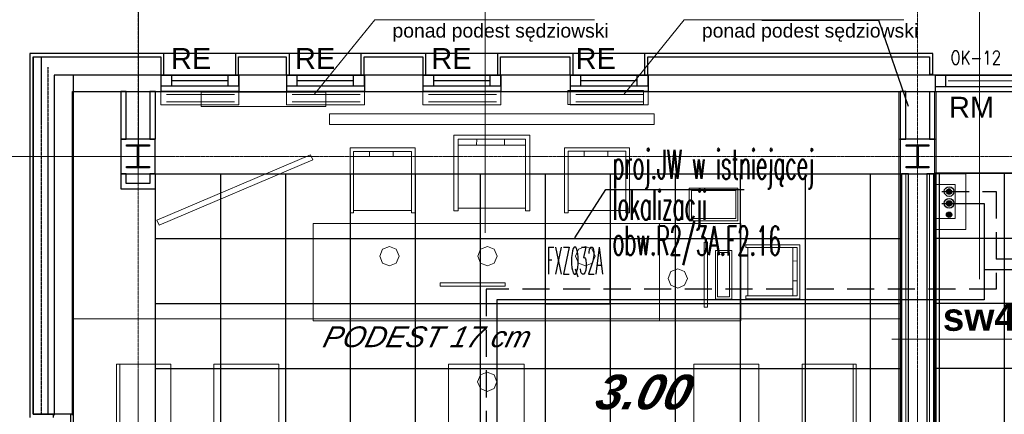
# Model space of a CAD drawing. Header units: millimetres. Extents: x -8838 to 31257, y -6224 to 3754.
# Tile 167 of 185: x -109 to 800, y -238 to 126. Entities that reach past the tile are written whole.
import ezdxf
from ezdxf.enums import TextEntityAlignment as Align

# ---------------------------------------------------------------- set-up
doc = ezdxf.new("R2010")
doc.units = ezdxf.units.MM
doc.header["$LTSCALE"] = 10
doc.header["$MEASUREMENT"] = 0
for name, pattern in [('DASHED', [0.75, 0.5, -0.25]), ('HIDDEN', [0.375, 0.25, -0.125]), ('rzut 2 pietra$0$ArchiTECH.PC 1. Line Type', [0.004, 0.003, -0.001]), ('rzut 2 pietra$0$ArchiTECH.PC 4. Line Type', [0.0028, 0.0003, -0.0025]), ('rzut 2 pietra$0$ArchiTECH.PC 5. Line Type', [0.0053, 0.003, -0.001, 0.0003, -0.001]), ('rzut 2 pietra$0$ArchiTECH.PC Solid Line Type', [0]), ('SUFIT_2 PIETRO$0$ArchiTECH.PC 1. Line Type', [0.004, 0.003, -0.001]), ('SUFIT_2 PIETRO$0$ArchiTECH.PC 4. Line Type', [0.0028, 0.0003, -0.0025]), ('SUFIT_2 PIETRO$0$ArchiTECH.PC Solid Line Type', [0])]:
    doc.linetypes.add(name, pattern=pattern)
doc.layers.get('0').update_dxf_attribs({"linetype": 'CONTINUOUS', "lineweight": 9})
doc.layers.get('DEFPOINTS').update_dxf_attribs({"linetype": 'CONTINUOUS', "lineweight": 9})
for name, color, linetype, lineweight in [('2DL_SYM', 7, 'CONTINUOUS', 35), ('_Etap_4_klimatyzator_w starej_lokalizacji', 4, 'CONTINUOUS', 30), ('_Etap_4_opis', 7, 'CONTINUOUS', 30), ('_Numer_jednostki', 11, 'CONTINUOUS', 30), ('IS_ARCH', 254, 'CONTINUOUS', 18), ('IS_FREON_GAZ', 22, 'DASHED', 30), ('IS_HC_FREON_CIECZ', 22, 'CONTINUOUS', 30), ('IS_UWAGI', 40, 'CONTINUOUS', 18)]:
    doc.layers.add(name, color=color, linetype=linetype, lineweight=lineweight)
for name, color, linetype in [('IS_HC_IZOLACJA', 42, 'CONTINUOUS'), ('IS_WK_KAN_SKROPLINY', 103, 'HIDDEN'), ('SUFIT_2 PIETRO$0$ELEM KONSTRUKCJI - inwent', 254, 'CONTINUOUS'), ('SUFIT_2 PIETRO$0$INWENTARYZACJA', 254, 'CONTINUOUS'), ('SUFIT_2 PIETRO$0$Kalka 1', 254, 'CONTINUOUS'), ('SUFIT_2 PIETRO$0$SUFIT NOWY 39', 254, 'CONTINUOUS'), ('SUFIT_2 PIETRO$0$TYP SUFITÓW_NOWYCH', 254, 'CONTINUOUS'), ('SUFIT_2 PIETRO$0$WINDA', 254, 'CONTINUOUS')]:
    doc.layers.add(name, color=color, linetype=linetype)
doc.layers.add('niedruk', color=2, linetype='CONTINUOUS', plot=False)
doc.layers.get('0').freeze()
doc.styles.add('CP_ATTR', font='simplex.shx')
doc.styles.add('romans1', font='simplex.shx', dxfattribs={"width": 0.8})
doc.styles.add('rzut 2 pietra$0$ArchiTECHStyle1', font='arial.ttf', dxfattribs={"height": 0.16})
doc.styles.add('rzut 2 pietra$0$ArchiTECHStyle2', font='arialbd.ttf', dxfattribs={"height": 0.192})
doc.styles.add('rzut 2 pietra$0$ArchiTECHStyle3', font='ariali.ttf', dxfattribs={"oblique": 15, "height": 0.16})
doc.styles.add('SUFIT_2 PIETRO$0$ArchiTECHStyle1', font='arialbi.ttf', dxfattribs={"oblique": 15, "height": 0.32})

# ---------------------------------------------------------------- blocks, each defined once
blk = doc.blocks.new('jw_FXZQ32A')
blk.add_lwpolyline([(0, 0), (60, 0), (60, 60), (0, 60)], close=True)
at = {"color": 7, "style": 'romans1', "width": 0.35}
blk.add_text('FXZQ32A', height=25, rotation=359.91893, dxfattribs=at).set_placement((1.49, 27.37))

msp = doc.modelspace()

# ---------------------------------------------------------------- hatches: boundary and pattern name
at = {"layer": 'IS_FREON_GAZ', "ltscale": 0.02}
msp.add_hatch(color=256, dxfattribs=at).paths.add_polyline_path([(751.59, -32.42, 1), (746.59, -32.42, 1)])
at = {"layer": 'IS_FREON_GAZ', "ltscale": 5}
msp.add_hatch(color=256, dxfattribs=at).paths.add_polyline_path([(751.59, -43.36, 1), (746.59, -43.36, 1)])
at = {"layer": 'IS_WK_KAN_SKROPLINY', "linetype": 'ByBlock', "lineweight": 30, "ltscale": 3}
msp.add_hatch(color=256, dxfattribs=at).paths.add_polyline_path([(751.59, -53.82, 1), (746.59, -53.82, 1)])

# ---------------------------------------------------------------- linework, layer by layer
at = {"layer": '_Etap_4_opis'}
for p, q in [((403.54, -75.19), (431.98, -30.38)), ((431.98, -30.38), (559.86, -30.38))]:
    msp.add_line(p, q, dxfattribs=at)
at = {"layer": '_Numer_jednostki'}
msp.add_lwpolyline([(576.21, 125.79), (683.76, 125.79), (711.36, 46.39)], dxfattribs=at)
at = {"layer": 'DEFPOINTS'}
for p, q in [((0, 27.36), (0, -27.36)), ((0, 27.36), (0, -27.36)), ((27.36, 0), (-27.36, 0)), ((27.36, 0), (-27.36, 0))]:
    msp.add_line(p, q, dxfattribs=at)
at = {"layer": 'IS_ARCH', "linetype": 'rzut 2 pietra$0$ArchiTECH.PC 5. Line Type'}
for p, q in [((0, 773.48), (0, -3884.07)), ((720, 773.48), (720, -3884.07)), ((-3581.18, 0), (11755.85, 0))]:
    msp.add_line(p, q, dxfattribs=at)
at = {"layer": 'IS_ARCH', "linetype": 'rzut 2 pietra$0$ArchiTECH.PC Solid Line Type'}
for p, q in [((320.43, 161.07), (320.43, -70.4)), ((777.24, 161.07), (777.24, -113.3)), ((218.71, 126.17), (162.72, 57.07)), ((218.71, 126.17), (421.54, 126.17)), ((504.51, 126.17), (448.52, 57.07)), ((504.51, 126.17), (707.34, 126.17)), ((-100, 95), (-100, -241)), ((23.88, 95), (-100, 95)), ((-100, 95), (-100, -241)), ((-97, -238), (-97, 92)), ((-97, 92), (20.88, 92)), ((-97, 92), (-97, -238)), ((20.88, 92), (20.88, 75)), ((23.88, 75), (23.88, 95)), ((89.88, 95), (23.88, 95)), ((89.88, 95), (23.88, 95)), ((89.88, 95), (23.88, 95)), ((139.88, 95), (89.88, 95)), ((89.88, 95), (89.88, 75)), ((92.88, 92), (136.88, 92)), ((92.88, 75), (92.88, 92)), ((136.88, 92), (136.88, 75)), ((139.88, 75), (139.88, 95)), ((205.88, 95), (139.88, 95)), ((205.88, 95), (139.88, 95)), ((205.88, 95), (139.88, 95)), ((265.88, 95), (205.88, 95)), ((205.88, 95), (205.88, 75)), ((208.88, 92), (262.88, 92)), ((208.88, 75), (208.88, 92)), ((262.88, 92), (262.88, 75)), ((265.88, 75), (265.88, 95)), ((331.88, 95), (265.88, 95)), ((331.88, 95), (265.88, 95)), ((331.88, 95), (265.88, 95)), ((401.88, 95), (331.88, 95)), ((331.88, 95), (331.88, 75)), ((334.88, 92), (398.88, 92)), ((334.88, 75), (334.88, 92)), ((398.88, 92), (398.88, 75)), ((401.88, 75), (401.88, 95)), ((467.88, 95), (401.88, 95)), ((467.88, 95), (401.88, 95)), ((467.88, 95), (401.88, 95)), ((734, 95), (467.88, 95)), ((467.88, 95), (467.88, 75)), ((470.88, 92), (731, 92)), ((470.88, 75), (470.88, 92)), ((731, 92), (731, 76.01)), ((734, 76.01), (734, 95)), ((-77.5, 75.08), (-77.5, -238.83)), ((21.13, 75.08), (-77.5, 75.08)), ((-77.5, 75), (-77.5, -238)), ((-77.5, 75), (-77.5, -238)), ((-60, 75), (-60, -238)), ((20.88, 75), (23.88, 75)), ((21.13, 75.08), (21.13, 65.08)), ((93.13, 75.08), (21.13, 75.08)), ((21.13, 75.08), (21.13, 75.08)), ((21.13, 75.08), (93.13, 75.08)), ((93.13, 75.08), (21.13, 75.08)), ((21.13, 75.08), (21.13, 65.08)), ((31.13, 65.08), (31.13, 75.08)), ((83.13, 65.08), (83.13, 75.08)), ((89.88, 75), (92.88, 75)), ((137.06, 75.08), (93.13, 75.08)), ((93.13, 75.08), (93.13, 65.08)), ((93.13, 75.08), (93.13, 75.08)), ((93.13, 65.08), (93.13, 75.08)), ((136.88, 75), (139.88, 75)), ((137.06, 75.08), (137.06, 65.08)), ((209.06, 75.08), (137.06, 75.08)), ((137.06, 75.08), (137.06, 75.08)), ((137.06, 75.08), (209.06, 75.08)), ((209.06, 75.08), (137.06, 75.08)), ((137.06, 75.08), (137.06, 65.08)), ((147.06, 65.08), (147.06, 75.08)), ((199.06, 65.08), (199.06, 75.08)), ((205.88, 75), (208.88, 75)), ((263.06, 75.08), (209.06, 75.08)), ((209.06, 75.08), (209.06, 65.08)), ((209.06, 75.08), (209.06, 75.08)), ((209.06, 65.08), (209.06, 75.08)), ((262.88, 75), (265.88, 75)), ((263.06, 75.08), (263.06, 65.08)), ((335.06, 75.08), (263.06, 75.08)), ((263.06, 75.08), (263.06, 75.08)), ((263.06, 75.08), (335.06, 75.08)), ((335.06, 75.08), (263.06, 75.08)), ((263.06, 75.08), (263.06, 65.08)), ((273.06, 65.08), (273.06, 75.08)), ((325.06, 65.08), (325.06, 75.08)), ((331.88, 75), (334.88, 75)), ((399.06, 75.08), (335.06, 75.08)), ((335.06, 75.08), (335.06, 65.08)), ((335.06, 75.08), (335.06, 75.08)), ((335.06, 65.08), (335.06, 75.08)), ((398.88, 75), (401.88, 75)), ((399.06, 75.08), (399.06, 65.08)), ((471.06, 75.08), (399.06, 75.08)), ((399.06, 75.08), (399.06, 75.08)), ((399.06, 75.08), (471.06, 75.08)), ((471.06, 75.08), (399.06, 75.08)), ((399.06, 75.08), (399.06, 65.08)), ((409.06, 65.08), (409.06, 75.08)), ((461.06, 65.08), (461.06, 75.08)), ((467.88, 75), (470.88, 75)), ((736.2, 75.08), (471.06, 75.08)), ((471.06, 75.08), (471.06, 65.08)), ((471.06, 75.08), (471.06, 75.08)), ((471.06, 65.08), (471.06, 75.08)), ((731, 76.01), (734, 76.01)), ((736.2, 75.08), (736.2, 67.08)), ((736.2, 75.08), (1100.2, 75.08)), ((1100.2, 75.08), (736.2, 75.08)), ((736.2, 75.08), (736.2, 64.58)), ((746.2, 64.58), (746.2, 75.08)), ((21.13, 65.08), (21.13, 60.08)), ((21.13, 65.08), (93.13, 65.08)), ((31.13, 70.08), (83.13, 70.08)), ((93.13, 65.08), (93.13, 60.08)), ((137.06, 65.08), (137.06, 60.08)), ((137.06, 65.08), (209.06, 65.08)), ((147.06, 70.08), (199.06, 70.08)), ((209.06, 65.08), (209.06, 60.08)), ((263.06, 65.08), (263.06, 60.08)), ((263.06, 65.08), (335.06, 65.08)), ((273.06, 70.08), (325.06, 70.08)), ((335.06, 65.08), (335.06, 60.08)), ((399.06, 65.08), (399.06, 60.08)), ((399.06, 65.08), (471.06, 65.08)), ((409.06, 70.08), (461.06, 70.08)), ((471.06, 65.08), (471.06, 60.08)), ((736.2, 67.08), (736.2, 60.08)), ((736.2, 64.58), (1100.2, 64.58)), ((1100.4, 69.9), (748.18, 69.9)), ((-60.5, -238.83), (-60.5, 60.08)), ((-60.5, 60.08), (21.13, 60.08)), ((-60, 60), (-60, -3574.83)), ((-60, 60), (1780.36, 60)), ((-60, 60), (-59.98, -600)), ((-59.99, 60), (-59.99, -584)), ((-11, 60), (-16, 60)), ((-16, 60), (-16, 16.08)), ((-11, 16.08), (-11, 60)), ((16, 60), (11, 60)), ((11, 60), (11, 16.08)), ((16, 16.08), (16, 60)), ((93.13, 60.08), (21.13, 60.08)), ((21.13, 60.08), (21.13, 60.08)), ((21.13, 60.08), (93.13, 60.08)), ((93.13, 60.08), (21.13, 60.08)), ((21.13, 60.08), (21.13, 47.58)), ((89.19, 57.07), (26.31, 57.07)), ((58.38, 59.17), (58.38, 46.17)), ((173.38, 59.17), (58.38, 59.17)), ((58.38, 59.17), (58.38, 46.17)), ((173.38, 59.17), (58.38, 59.17)), ((93.13, 60.08), (137.06, 60.08)), ((93.13, 60.08), (93.13, 60.08)), ((93.13, 47.58), (93.13, 60.08)), ((209.06, 60.08), (137.06, 60.08)), ((137.06, 60.08), (137.06, 60.08)), ((137.06, 60.08), (209.06, 60.08)), ((209.06, 60.08), (137.06, 60.08)), ((137.06, 60.08), (137.06, 47.58)), ((205.12, 57.07), (142.24, 57.07)), ((173.38, 46.17), (173.38, 59.17)), ((173.38, 46.17), (173.38, 59.17)), ((209.06, 60.08), (263.06, 60.08)), ((209.06, 60.08), (209.06, 60.08)), ((209.06, 47.58), (209.06, 60.08)), ((335.06, 60.08), (263.06, 60.08)), ((263.06, 60.08), (263.06, 60.08)), ((263.06, 60.08), (335.06, 60.08)), ((335.06, 60.08), (263.06, 60.08)), ((263.06, 60.08), (263.06, 47.58)), ((331.12, 57.07), (268.24, 57.07)), ((335.06, 60.08), (399.06, 60.08)), ((335.06, 60.08), (335.06, 60.08)), ((335.06, 47.58), (335.06, 60.08)), ((396.86, 60.99), (396.86, 47.99)), ((466.86, 60.99), (396.86, 60.99)), ((396.86, 60.99), (396.86, 47.99)), ((466.86, 60.99), (396.86, 60.99)), ((471.06, 60.08), (399.06, 60.08)), ((399.06, 60.08), (399.06, 60.08)), ((399.06, 60.08), (471.06, 60.08)), ((471.06, 60.08), (399.06, 60.08)), ((399.06, 60.08), (399.06, 47.58)), ((467.12, 57.07), (404.24, 57.07)), ((466.86, 47.99), (466.86, 60.99)), ((466.86, 47.99), (466.86, 60.99)), ((471.06, 60.08), (736.2, 60.08)), ((471.06, 60.08), (471.06, 60.08)), ((471.06, 47.58), (471.06, 60.08)), ((709, 60), (702.7, 60)), ((702.7, 60), (702.7, 16.08)), ((704, 60), (704, 16.08)), ((709, 16.08), (709, 60)), ((730.93, 60.08), (730.93, 16.08)), ((735.93, 16.08), (735.93, 60.08)), ((736.2, 60.08), (1100.2, 60.08)), ((737.23, 16.08), (737.23, 60.08)), ((21.13, 47.58), (93.13, 47.58)), ((89.19, 50.38), (26.31, 50.38)), ((58.38, 46.17), (173.38, 46.17)), ((58.38, 46.17), (173.38, 46.17)), ((137.06, 47.58), (209.06, 47.58)), ((205.12, 50.38), (142.24, 50.38)), ((263.06, 47.58), (335.06, 47.58)), ((331.12, 50.38), (268.24, 50.38)), ((396.86, 47.99), (466.86, 47.99)), ((396.86, 47.99), (466.86, 47.99)), ((399.06, 47.58), (471.06, 47.58)), ((467.12, 50.38), (404.24, 50.38)), ((176.72, 39.36), (176.72, 29.36)), ((476.72, 39.36), (176.72, 39.36)), ((476.72, 39.36), (176.72, 39.36)), ((176.72, 39.36), (176.72, 29.36)), ((476.72, 29.36), (476.72, 39.36)), ((476.72, 29.36), (476.72, 39.36)), ((176.72, 29.36), (476.72, 29.36)), ((176.72, 29.36), (476.72, 29.36)), ((291.72, -50.32), (291.72, 19.68)), ((291.72, 19.68), (361.72, 19.68)), ((361.72, 19.68), (361.72, -50.32)), ((15.93, 16.08), (-16.07, 16.08)), ((-16.07, 16.08), (-16.07, -15.92)), ((15.93, 16.08), (-16.07, 16.08)), ((-16.07, 16.08), (-16.07, -15.92)), ((-16, 16.08), (-11, 16.08)), ((-10.57, 10.58), (10.43, 10.58)), ((-10.57, 9.58), (-10.57, 10.58)), ((-10.57, 10.58), (10.43, 10.58)), ((-10.57, 9.58), (-10.57, 10.58)), ((-0.57, 9.58), (-10.57, 9.58)), ((-0.57, 9.58), (-10.57, 9.58)), ((-0.57, -9.42), (-0.57, 9.58)), ((-0.57, -9.42), (-0.57, 9.58)), ((10.43, 9.58), (0.43, 9.58)), ((0.43, 9.58), (0.43, -9.42)), ((10.43, 9.58), (0.43, 9.58)), ((0.43, 9.58), (0.43, -9.42)), ((10.43, 10.58), (10.43, 9.58)), ((10.43, 10.58), (10.43, 9.58)), ((11, 16.08), (16, 16.08)), ((15.93, -15.92), (15.93, 16.08)), ((15.93, 16.08), (15.93, 16.08)), ((15.93, -15.92), (15.93, 16.08)), ((15.93, 16.08), (15.93, 16.08)), ((295.41, 10.39), (357.9, 10.39)), ((357.9, 15.86), (295.54, 15.86)), ((295.54, 15.86), (295.54, -50.32)), ((312.84, 15.86), (312.72, 10.39)), ((338.3, 10.39), (338.3, 15.86)), ((357.9, -50.32), (357.9, 15.86)), ((702.7, 16.08), (709, 16.08)), ((702.7, -15.92), (702.7, 16.08)), ((735.93, 16.08), (703.93, 16.08)), ((703.93, 16.08), (703.93, -15.92)), ((735.93, 16.08), (703.93, 16.08)), ((703.93, 16.08), (703.93, -15.92)), ((709.43, 10.58), (730.43, 10.58)), ((709.43, 9.58), (709.43, 10.58)), ((709.43, 10.58), (730.43, 10.58)), ((709.43, 9.58), (709.43, 10.58)), ((719.43, 9.58), (709.43, 9.58)), ((719.43, 9.58), (709.43, 9.58)), ((719.43, -9.42), (719.43, 9.58)), ((719.43, -9.42), (719.43, 9.58)), ((730.43, 9.58), (720.43, 9.58)), ((720.43, 9.58), (720.43, -9.42)), ((730.43, 9.58), (720.43, 9.58)), ((720.43, 9.58), (720.43, -9.42)), ((730.43, 10.58), (730.43, 9.58)), ((730.43, 10.58), (730.43, 9.58)), ((730.93, 16.08), (737.23, 16.08)), ((735.93, -15.92), (735.93, 16.08)), ((735.93, 16.08), (735.93, 16.08)), ((735.93, -15.92), (735.93, 16.08)), ((735.93, 16.08), (735.93, 16.08)), ((737.23, -15.92), (737.23, 16.08)), ((159.34, 1.56), (17.41, -58.89)), ((159.34, 1.56), (17.41, -58.89)), ((161.3, -3.04), (159.34, 1.56)), ((161.3, -3.04), (159.34, 1.56)), ((195.8, -52.16), (195.8, 7.84)), ((195.8, 7.84), (255.8, 7.84)), ((252.52, 4.56), (199.07, 4.56)), ((199.07, 4.56), (199.07, -52.16)), ((213.9, 4.56), (213.8, -0.13)), ((235.72, -0.13), (235.72, 4.56)), ((252.52, -52.16), (252.52, 4.56)), ((255.8, 7.84), (255.8, -52.16)), ((393.92, -51.96), (393.92, 8.04)), ((393.92, 8.04), (453.92, 8.04)), ((397.08, 0.08), (450.65, 0.08)), ((450.65, 4.77), (397.19, 4.77)), ((397.19, 4.77), (397.19, -51.96)), ((412.03, 4.77), (411.92, 0.08)), ((433.85, 0.08), (433.85, 4.77)), ((450.65, -51.96), (450.65, 4.77)), ((453.92, 8.04), (453.92, -51.96)), ((19.37, -63.5), (161.3, -3.04)), ((19.37, -63.5), (161.3, -3.04)), ((198.96, -0.13), (252.52, -0.13)), ((-11.07, -15.92), (-16.07, -15.92)), ((-16.07, -15.92), (-16.07, -30)), ((-16.07, -15.92), (15.93, -15.92)), ((-16.07, -15.92), (15.93, -15.92)), ((-11.07, -25), (-11.07, -15.92)), ((-10.57, -10.42), (-10.57, -9.42)), ((-10.57, -9.42), (-0.57, -9.42)), ((-10.57, -10.42), (-10.57, -9.42)), ((-10.57, -9.42), (-0.57, -9.42)), ((10.43, -10.42), (-10.57, -10.42)), ((10.43, -10.42), (-10.57, -10.42)), ((0.43, -9.42), (10.43, -9.42)), ((0.43, -9.42), (10.43, -9.42)), ((10.43, -9.42), (10.43, -10.42)), ((10.43, -9.42), (10.43, -10.42)), ((16, -15.92), (11, -15.92)), ((11, -15.92), (11, -25)), ((16, -30), (16, -15.92)), ((709, -15.92), (702.7, -15.92)), ((702.7, -15.92), (702.7, -583.92)), ((703.93, -15.92), (735.93, -15.92)), ((703.93, -15.92), (735.93, -15.92)), ((704, -15.92), (704, -583.92)), ((709, -583.92), (709, -15.92)), ((709.43, -10.42), (709.43, -9.42)), ((709.43, -9.42), (719.43, -9.42)), ((709.43, -10.42), (709.43, -9.42)), ((709.43, -9.42), (719.43, -9.42)), ((730.43, -10.42), (709.43, -10.42)), ((730.43, -10.42), (709.43, -10.42)), ((720.43, -9.42), (730.43, -9.42)), ((720.43, -9.42), (730.43, -9.42)), ((730.43, -9.42), (730.43, -10.42)), ((730.43, -9.42), (730.43, -10.42)), ((737.23, -15.92), (730.93, -15.92)), ((730.93, -15.92), (730.93, -583.92)), ((735.93, -583.92), (735.93, -15.92)), ((737.23, -583.92), (737.23, -15.92)), ((11, -25), (-11.07, -25)), ((-16.07, -30), (16, -30)), ((509.04, -29.44), (554.04, -29.44)), ((509.04, -59.44), (509.04, -29.44)), ((511.04, -31.44), (511.04, -57.44)), ((552.04, -31.44), (511.04, -31.44)), ((552.04, -57.44), (552.04, -31.44)), ((554.04, -29.44), (554.04, -59.44)), ((199.07, -52.16), (195.8, -52.16)), ((199.07, -49.98), (252.52, -49.98)), ((255.8, -52.16), (252.52, -52.16)), ((295.54, -50.32), (291.72, -50.32)), ((295.54, -47.78), (357.9, -47.78)), ((361.72, -50.32), (357.9, -50.32)), ((397.19, -51.96), (393.92, -51.96)), ((397.19, -49.78), (450.65, -49.78)), ((453.92, -51.96), (450.65, -51.96)), ((17.41, -58.89), (19.37, -63.5)), ((17.41, -58.89), (19.37, -63.5)), ((481.72, -61.86), (161.72, -61.86)), ((161.72, -61.86), (161.72, -151.86)), ((556.72, -61.86), (481.72, -61.86)), ((481.72, -61.86), (481.72, -151.86)), ((481.72, -151.86), (481.72, -61.86)), ((554.04, -59.44), (509.04, -59.44)), ((511.04, -57.44), (552.04, -57.44)), ((556.72, -151.86), (556.72, -61.86)), ((522.94, -139.26), (522.94, -79.26)), ((522.94, -79.26), (525.94, -79.26)), ((525.94, -79.26), (525.94, -139.26)), ((561.32, -81.49), (611.32, -81.49)), ((561.32, -84.21), (561.32, -81.49)), ((611.32, -81.49), (611.32, -131.49)), ((225.79, -85.75), (223.17, -92.08)), ((232.12, -83.13), (225.79, -85.75)), ((238.46, -85.75), (232.12, -83.13)), ((241.08, -92.08), (238.46, -85.75)), ((316.28, -85.75), (313.66, -92.08)), ((322.61, -83.13), (316.28, -85.75)), ((328.95, -85.75), (322.61, -83.13)), ((331.57, -92.08), (328.95, -85.75)), ((406.77, -85.75), (404.15, -92.08)), ((413.1, -83.13), (406.77, -85.75)), ((419.44, -85.75), (413.1, -83.13)), ((422.06, -92.08), (419.44, -85.75)), ((533.27, -131.76), (533.27, -86.76)), ((533.27, -86.76), (548.27, -86.76)), ((546.27, -88.76), (535.27, -88.76)), ((535.27, -88.76), (535.27, -129.76)), ((546.27, -129.76), (546.27, -88.76)), ((548.27, -86.76), (548.27, -131.76)), ((608.6, -84.21), (561.32, -84.21)), ((563.14, -84.21), (563.14, -128.76)), ((604.69, -84.12), (604.69, -128.76)), ((608.6, -128.76), (608.6, -84.21)), ((223.17, -92.08), (225.79, -98.42)), ((225.79, -98.42), (232.12, -101.04)), ((232.12, -101.04), (238.46, -98.42)), ((238.46, -98.42), (241.08, -92.08)), ((241.08, -92.08), (241.08, -92.08)), ((313.66, -92.08), (316.28, -98.42)), ((313.66, -92.08), (313.66, -92.08)), ((316.28, -98.42), (322.61, -101.04)), ((322.61, -101.04), (328.95, -98.42)), ((328.95, -98.42), (331.57, -92.08)), ((404.15, -92.08), (406.77, -98.42)), ((404.15, -92.08), (404.15, -92.08)), ((406.77, -98.42), (413.1, -101.04)), ((413.1, -101.04), (419.44, -98.42)), ((419.44, -98.42), (422.06, -92.08)), ((608.6, -96.58), (604.69, -96.49)), ((492.12, -106.32), (489.49, -112.65)), ((498.45, -103.69), (492.12, -106.32)), ((504.78, -106.32), (498.45, -103.69)), ((507.41, -112.65), (504.78, -106.32)), ((339.04, -116.8), (279.04, -116.8)), ((279.04, -116.8), (279.04, -119.8)), ((339.04, -119.8), (339.04, -116.8)), ((489.49, -112.65), (492.12, -118.98)), ((489.49, -112.65), (489.49, -112.65)), ((504.78, -118.98), (507.41, -112.65)), ((604.69, -114.76), (608.6, -114.76)), ((279.04, -119.8), (339.04, -119.8)), ((492.12, -118.98), (498.45, -121.61)), ((498.45, -121.61), (504.78, -118.98)), ((548.27, -131.76), (533.27, -131.76)), ((535.27, -129.76), (546.27, -129.76)), ((561.32, -131.49), (561.32, -128.76)), ((561.32, -128.76), (608.6, -128.76)), ((611.32, -131.49), (561.32, -131.49)), ((525.94, -139.26), (522.94, -139.26)), ((-60.5, -150), (703.93, -150)), ((161.72, -151.86), (481.72, -151.86)), ((481.72, -151.86), (556.72, -151.86)), ((696.08, -168.65), (832.83, -168.65)), ((-19.89, -371.65), (-19.89, -191.65)), ((-19.89, -191.65), (30.11, -191.65)), ((-16.89, -371.65), (-16.89, -191.65)), ((30.11, -191.65), (30.11, -371.65)), ((70.11, -191.65), (70.11, -371.65)), ((130.11, -191.65), (70.11, -191.65)), ((130.11, -371.65), (130.11, -191.65)), ((286.72, -191.65), (356.72, -191.65)), ((286.72, -251.65), (286.72, -191.65)), ((322.53, -199.03), (316.19, -201.65)), ((328.86, -201.65), (322.53, -199.03)), ((356.72, -191.65), (356.72, -251.65)), ((513.32, -371.65), (513.32, -191.65)), ((513.32, -191.65), (573.32, -191.65)), ((573.32, -191.65), (573.32, -371.65)), ((663.32, -191.65), (613.32, -191.65)), ((613.32, -191.65), (613.32, -371.65)), ((660.32, -371.65), (660.32, -191.65)), ((663.32, -371.65), (663.32, -191.65)), ((316.19, -201.65), (313.57, -207.99)), ((313.57, -207.99), (316.19, -214.32)), ((313.57, -207.99), (313.57, -207.99)), ((331.48, -207.99), (328.86, -201.65)), ((328.86, -214.32), (331.48, -207.99)), ((316.19, -214.32), (322.53, -216.95)), ((322.53, -216.95), (328.86, -214.32)), ((-77.5, -238), (-97, -238)), ((-97, -238), (-78.5, -238)), ((-78.5, -238), (-78.5, -241)), ((-60, -238), (-77.5, -238)), ((-62.5, -238), (-62.5, -1257))]:
    msp.add_line(p, q, dxfattribs=at)
at = {"layer": 'IS_ARCH', "linetype": 'rzut 2 pietra$0$ArchiTECH.PC 4. Line Type'}
for p, q in [((-89.5, 92), (-89.5, -238)), ((-83.5, 82.5), (-83.5, -238)), ((-77.5, -238), (-89.5, -238))]:
    msp.add_line(p, q, dxfattribs=at)
at = {"layer": 'IS_ARCH', "linetype": 'rzut 2 pietra$0$ArchiTECH.PC 1. Line Type'}
msp.add_line((-60, 60), (-59.97, -1260), dxfattribs=at)
at = {"layer": 'IS_FREON_GAZ', "ltscale": 5}
msp.add_line((920.03, -94.72), (792.5, -94.72), dxfattribs=at)
msp.add_lwpolyline([(742.5, -32.42), (792.5, -32.42), (792.5, -122.42), (321.5, -122.42), (321.5, -748.97), (209.47, -748.97)], dxfattribs=at)
at = {"layer": 'IS_FREON_GAZ', "ltscale": 0.02}
msp.add_circle((749.09, -32.42), 2.5, dxfattribs=at)
at = {"layer": 'IS_FREON_GAZ', "ltscale": 5}
msp.add_circle((749.09, -43.36), 2.5, dxfattribs=at)
at = {"layer": 'IS_HC_FREON_CIECZ', "ltscale": 0.02}
msp.add_line((920.03, -104.72), (781.5, -104.72), dxfattribs=at)
msp.add_lwpolyline([(742.5, -43.42), (781.5, -43.42), (781.5, -132.42), (331.5, -132.42), (331.5, -758.97), (209.47, -758.97)], dxfattribs=at)
at = {"layer": 'IS_HC_IZOLACJA'}
for centre in [(749.09, -32.42), (749.09, -43.36)]:
    msp.add_circle(centre, 4.5, dxfattribs=at)
at = {"layer": 'IS_UWAGI'}
for points in [[(736, -67.32), (764.59, -67.32), (764.59, -15.92), (736, -15.92)], [(736, -25.92), (754.59, -25.92), (754.59, -57.32), (736, -57.32)]]:
    msp.add_lwpolyline(points, dxfattribs=at)
at = {"layer": 'IS_WK_KAN_SKROPLINY', "linetype": 'ByBlock', "lineweight": 30, "ltscale": 3}
msp.add_circle((749.09, -53.82), 2.5, dxfattribs=at)
at = {"layer": 'niedruk', "linetype": 'Continuous', "lineweight": 0}
for p, q in [((0.43, 0), (0.43, 773.48)), ((-3580.75, 0), (0.43, 0))]:
    msp.add_line(p, q, dxfattribs=at)
at = {"layer": 'SUFIT_2 PIETRO$0$ELEM KONSTRUKCJI - inwent', "linetype": 'SUFIT_2 PIETRO$0$ArchiTECH.PC Solid Line Type'}
for p, q in [((15.93, 16.08), (-16.07, 16.08)), ((-16.07, 16.08), (-16.07, -15.92)), ((-10.57, 10.58), (10.43, 10.58)), ((-10.57, 9.58), (-10.57, 10.58)), ((-10.57, 10.58), (10.43, 10.58)), ((-10.57, 9.58), (-10.57, 10.58)), ((-0.57, 9.58), (-10.57, 9.58)), ((-0.57, 9.58), (-10.57, 9.58)), ((-0.57, -9.42), (-0.57, 9.58)), ((-0.57, -9.42), (-0.57, 9.58)), ((10.43, 9.58), (0.43, 9.58)), ((0.43, 9.58), (0.43, -9.42)), ((10.43, 9.58), (0.43, 9.58)), ((0.43, 9.58), (0.43, -9.42)), ((10.43, 10.58), (10.43, 9.58)), ((10.43, 10.58), (10.43, 9.58)), ((15.93, -15.92), (15.93, 16.08)), ((15.93, 16.08), (15.93, 16.08)), ((735.93, 16.08), (703.93, 16.08)), ((703.93, 16.08), (703.93, -15.92)), ((709.43, 10.58), (730.43, 10.58)), ((709.43, 9.58), (709.43, 10.58)), ((709.43, 10.58), (730.43, 10.58)), ((709.43, 9.58), (709.43, 10.58)), ((719.43, 9.58), (709.43, 9.58)), ((719.43, 9.58), (709.43, 9.58)), ((719.43, -9.42), (719.43, 9.58)), ((719.43, -9.42), (719.43, 9.58)), ((730.43, 9.58), (720.43, 9.58)), ((720.43, 9.58), (720.43, -9.42)), ((730.43, 9.58), (720.43, 9.58)), ((720.43, 9.58), (720.43, -9.42)), ((730.43, 10.58), (730.43, 9.58)), ((730.43, 10.58), (730.43, 9.58)), ((735.93, -15.92), (735.93, 16.08)), ((735.93, 16.08), (735.93, 16.08)), ((-16.07, -15.92), (15.93, -15.92)), ((-10.57, -10.42), (-10.57, -9.42)), ((-10.57, -9.42), (-0.57, -9.42)), ((-10.57, -10.42), (-10.57, -9.42)), ((-10.57, -9.42), (-0.57, -9.42)), ((10.43, -10.42), (-10.57, -10.42)), ((10.43, -10.42), (-10.57, -10.42)), ((0.43, -9.42), (10.43, -9.42)), ((0.43, -9.42), (10.43, -9.42)), ((10.43, -9.42), (10.43, -10.42)), ((10.43, -9.42), (10.43, -10.42)), ((703.93, -15.92), (735.93, -15.92)), ((709.43, -10.42), (709.43, -9.42)), ((709.43, -9.42), (719.43, -9.42)), ((709.43, -10.42), (709.43, -9.42)), ((709.43, -9.42), (719.43, -9.42)), ((730.43, -10.42), (709.43, -10.42)), ((730.43, -10.42), (709.43, -10.42)), ((720.43, -9.42), (730.43, -9.42)), ((720.43, -9.42), (730.43, -9.42)), ((730.43, -9.42), (730.43, -10.42)), ((730.43, -9.42), (730.43, -10.42))]:
    msp.add_line(p, q, dxfattribs=at)
at = {"layer": 'SUFIT_2 PIETRO$0$INWENTARYZACJA', "linetype": 'SUFIT_2 PIETRO$0$ArchiTECH.PC Solid Line Type'}
for p, q in [((-100, 95), (-100, -241)), ((23.88, 95), (-100, 95)), ((-100, 95), (-100, -241)), ((-97, -238), (-97, 92)), ((-97, 92), (20.88, 92)), ((-97, 92), (-97, -238)), ((20.88, 92), (20.88, 75)), ((23.88, 75), (23.88, 95)), ((139.88, 95), (89.88, 95)), ((89.88, 95), (89.88, 75)), ((92.88, 92), (136.88, 92)), ((92.88, 75), (92.88, 92)), ((136.88, 92), (136.88, 75)), ((139.88, 75), (139.88, 95)), ((265.88, 95), (205.88, 95)), ((205.88, 95), (205.88, 75)), ((208.88, 92), (262.88, 92)), ((208.88, 75), (208.88, 92)), ((262.88, 92), (262.88, 75)), ((265.88, 75), (265.88, 95)), ((401.88, 95), (331.88, 95)), ((331.88, 95), (331.88, 75)), ((334.88, 92), (398.88, 92)), ((334.88, 75), (334.88, 92)), ((398.88, 92), (398.88, 75)), ((401.88, 75), (401.88, 95)), ((734, 95), (467.88, 95)), ((467.88, 95), (467.88, 75)), ((470.88, 92), (731, 92)), ((470.88, 75), (470.88, 92)), ((731, 92), (731, 76.01)), ((734, 76.01), (734, 95)), ((-77.5, 75.08), (-77.5, -238.83)), ((21.13, 75.08), (-77.5, 75.08)), ((-77.5, 75), (-77.5, -238)), ((-77.5, 75), (-77.5, -238)), ((-60, 75), (-60, -238)), ((20.88, 75), (23.88, 75)), ((21.13, 75.08), (21.13, 65.08)), ((93.13, 75.08), (21.13, 75.08)), ((21.13, 75.08), (21.13, 75.08)), ((21.13, 75.08), (93.13, 75.08)), ((93.13, 75.08), (21.13, 75.08)), ((21.13, 75.08), (21.13, 65.08)), ((31.13, 65.08), (31.13, 75.08)), ((83.13, 65.08), (83.13, 75.08)), ((89.88, 75), (92.88, 75)), ((137.06, 75.08), (93.13, 75.08)), ((93.13, 75.08), (93.13, 65.08)), ((93.13, 75.08), (93.13, 75.08)), ((93.13, 65.08), (93.13, 75.08)), ((136.88, 75), (139.88, 75)), ((137.06, 75.08), (137.06, 65.08)), ((209.06, 75.08), (137.06, 75.08)), ((137.06, 75.08), (137.06, 75.08)), ((137.06, 75.08), (209.06, 75.08)), ((209.06, 75.08), (137.06, 75.08)), ((137.06, 75.08), (137.06, 65.08)), ((147.06, 65.08), (147.06, 75.08)), ((199.06, 65.08), (199.06, 75.08)), ((205.88, 75), (208.88, 75)), ((263.06, 75.08), (209.06, 75.08)), ((209.06, 75.08), (209.06, 65.08)), ((209.06, 75.08), (209.06, 75.08)), ((209.06, 65.08), (209.06, 75.08)), ((262.88, 75), (265.88, 75)), ((263.06, 75.08), (263.06, 65.08)), ((335.06, 75.08), (263.06, 75.08)), ((263.06, 75.08), (263.06, 75.08)), ((263.06, 75.08), (335.06, 75.08)), ((335.06, 75.08), (263.06, 75.08)), ((263.06, 75.08), (263.06, 65.08)), ((273.06, 65.08), (273.06, 75.08)), ((325.06, 65.08), (325.06, 75.08)), ((331.88, 75), (334.88, 75)), ((399.06, 75.08), (335.06, 75.08)), ((335.06, 75.08), (335.06, 65.08)), ((335.06, 75.08), (335.06, 75.08)), ((335.06, 65.08), (335.06, 75.08)), ((398.88, 75), (401.88, 75)), ((399.06, 75.08), (399.06, 65.08)), ((471.06, 75.08), (399.06, 75.08)), ((399.06, 75.08), (399.06, 75.08)), ((399.06, 75.08), (471.06, 75.08)), ((471.06, 75.08), (399.06, 75.08)), ((399.06, 75.08), (399.06, 65.08)), ((409.06, 65.08), (409.06, 75.08)), ((461.06, 65.08), (461.06, 75.08)), ((467.88, 75), (470.88, 75)), ((736.2, 75.08), (471.06, 75.08)), ((471.06, 75.08), (471.06, 65.08)), ((471.06, 75.08), (471.06, 75.08)), ((471.06, 65.08), (471.06, 75.08)), ((731, 76.01), (734, 76.01)), ((736.2, 75.08), (736.2, 67.08)), ((736.2, 75.08), (1100.2, 75.08)), ((1100.2, 75.08), (736.2, 75.08)), ((736.2, 75.08), (736.2, 64.58)), ((746.2, 64.58), (746.2, 75.08)), ((21.13, 65.08), (21.13, 60.08)), ((21.13, 65.08), (93.13, 65.08)), ((31.13, 70.08), (83.13, 70.08)), ((93.13, 65.08), (93.13, 60.08)), ((137.06, 65.08), (137.06, 60.08)), ((137.06, 65.08), (209.06, 65.08)), ((147.06, 70.08), (199.06, 70.08)), ((209.06, 65.08), (209.06, 60.08)), ((263.06, 65.08), (263.06, 60.08)), ((263.06, 65.08), (335.06, 65.08)), ((273.06, 70.08), (325.06, 70.08)), ((335.06, 65.08), (335.06, 60.08)), ((399.06, 65.08), (399.06, 60.08)), ((399.06, 65.08), (471.06, 65.08)), ((409.06, 70.08), (461.06, 70.08)), ((471.06, 65.08), (471.06, 60.08)), ((736.2, 67.08), (736.2, 60.08)), ((736.2, 64.58), (1100.2, 64.58)), ((-60.5, -238.83), (-60.5, 60.08)), ((-60.5, 60.08), (21.13, 60.08)), ((-60, 60), (-59.98, -600)), ((-60, 60), (1780.36, 60)), ((-60, 60), (-60, -3574.83)), ((-59.99, 60), (-59.99, -584)), ((-11, 60), (-16, 60)), ((-16, 60), (-16, 16.08)), ((-11, 16.08), (-11, 60)), ((16, 60), (11, 60)), ((11, 60), (11, 16.08)), ((16, 16.08), (16, 60)), ((93.13, 60.08), (21.13, 60.08)), ((21.13, 60.08), (21.13, 60.08)), ((21.13, 60.08), (93.13, 60.08)), ((93.13, 60.08), (137.06, 60.08)), ((93.13, 60.08), (93.13, 60.08)), ((209.06, 60.08), (137.06, 60.08)), ((137.06, 60.08), (137.06, 60.08)), ((137.06, 60.08), (209.06, 60.08)), ((209.06, 60.08), (263.06, 60.08)), ((209.06, 60.08), (209.06, 60.08)), ((335.06, 60.08), (263.06, 60.08)), ((263.06, 60.08), (263.06, 60.08)), ((263.06, 60.08), (335.06, 60.08)), ((335.06, 60.08), (399.06, 60.08)), ((335.06, 60.08), (335.06, 60.08)), ((471.06, 60.08), (399.06, 60.08)), ((399.06, 60.08), (399.06, 60.08)), ((399.06, 60.08), (471.06, 60.08)), ((471.06, 60.08), (730.93, 60.08)), ((471.06, 60.08), (471.06, 60.08)), ((709, 60), (704, 60)), ((704, 60), (704, 16.08)), ((709, 16.08), (709, 60)), ((730.93, 60.08), (730.93, 16.08)), ((735.93, 16.08), (735.93, 60.08)), ((735.93, 60.08), (736.2, 60.08)), ((736.2, 60.08), (1100.2, 60.08)), ((-16, 16.08), (-11, 16.08)), ((11, 16.08), (16, 16.08)), ((704, 16.08), (709, 16.08)), ((730.93, 16.08), (735.93, 16.08)), ((-11.07, -15.92), (-16.07, -15.92)), ((-16.07, -15.92), (-16.07, -30)), ((-11.07, -25), (-11.07, -15.92)), ((16, -15.92), (11, -15.92)), ((11, -15.92), (11, -25)), ((16, -30), (16, -15.92)), ((711.5, -15.92), (705, -15.92)), ((705, -15.92), (705, -583.92)), ((711.5, -583.92), (711.5, -15.92)), ((735, -15.92), (728.5, -15.92)), ((728.5, -15.92), (728.5, -583.92)), ((735, -583.92), (735, -15.92)), ((11, -25), (-11.07, -25)), ((-16.07, -30), (16, -30)), ((-77.5, -238), (-97, -238)), ((-97, -238), (-78.5, -238)), ((-78.5, -238), (-78.5, -241)), ((-60, -238), (-77.5, -238)), ((-62.5, -238), (-62.5, -1257))]:
    msp.add_line(p, q, dxfattribs=at)
at = {"layer": 'SUFIT_2 PIETRO$0$INWENTARYZACJA', "linetype": 'SUFIT_2 PIETRO$0$ArchiTECH.PC 4. Line Type'}
for p, q in [((-89.5, 92), (-89.5, -238)), ((-83.5, 82.5), (-83.5, -238)), ((-77.5, -238), (-89.5, -238))]:
    msp.add_line(p, q, dxfattribs=at)
at = {"layer": 'SUFIT_2 PIETRO$0$INWENTARYZACJA', "linetype": 'SUFIT_2 PIETRO$0$ArchiTECH.PC 1. Line Type'}
msp.add_line((-60, 60), (-59.97, -1260), dxfattribs=at)
at = {"layer": 'SUFIT_2 PIETRO$0$Kalka 1', "linetype": 'SUFIT_2 PIETRO$0$ArchiTECH.PC Solid Line Type'}
for p, q in [((15.93, 16.08), (-16.07, 16.08)), ((-16.07, 16.08), (-16.07, -15.92)), ((15.93, -15.92), (15.93, 16.08)), ((15.93, 16.08), (15.93, 16.08)), ((735.93, 16.08), (703.93, 16.08)), ((703.93, 16.08), (703.93, -15.92)), ((735.93, -15.92), (735.93, 16.08)), ((735.93, 16.08), (735.93, 16.08)), ((-16.07, -15.92), (15.93, -15.92)), ((703.93, -15.92), (735.93, -15.92))]:
    msp.add_line(p, q, dxfattribs=at)
at = {"layer": 'SUFIT_2 PIETRO$0$SUFIT NOWY 39', "linetype": 'SUFIT_2 PIETRO$0$ArchiTECH.PC Solid Line Type'}
for p, q in [((15.93, 16.08), (-16.07, 16.08)), ((-16.07, 16.08), (-16.07, -15.92)), ((15.93, -15.92), (15.93, 16.08)), ((15.93, 16.08), (15.93, 16.08)), ((-16.07, -15.92), (15.93, -15.92)), ((16.03, -16), (704.03, -16)), ((16.03, -284.57), (16.03, -16)), ((76.03, -16), (76.03, -284.57)), ((136.03, -16), (136.03, -284.57)), ((196.03, -16), (196.03, -284.57)), ((256.03, -16), (256.03, -284.57)), ((316.03, -16), (316.03, -284.57)), ((376.03, -16), (376.03, -284.57)), ((436.03, -16), (436.03, -284.57)), ((496.03, -16), (496.03, -284.57)), ((556.03, -16), (556.03, -284.57)), ((616.03, -16), (616.03, -284.57)), ((676.03, -16), (676.03, -284.57)), ((704.03, -16), (704.03, -284.57)), ((1100.03, -15.5), (736.03, -15.5)), ((736.03, -15.5), (736.03, -284.57)), ((740.03, -15.5), (740.03, -284.57)), ((800.03, -15.5), (800.03, -284.57)), ((704.03, -76), (16.03, -76)), ((736.03, -75.5), (1100.03, -75.5)), ((704.03, -136), (16.03, -136)), ((736.03, -135.5), (1100.03, -135.5)), ((704.03, -196), (16.03, -196)), ((736.03, -195.5), (1100.03, -195.5))]:
    msp.add_line(p, q, dxfattribs=at)
at = {"layer": 'SUFIT_2 PIETRO$0$TYP SUFITÓW_NOWYCH', "linetype": 'SUFIT_2 PIETRO$0$ArchiTECH.PC Solid Line Type'}
for p, q in [((16.03, -16), (704.03, -16)), ((16.03, -284.57), (16.03, -16)), ((704.03, -16), (704.03, -284.57)), ((736.03, -15.5), (1100.03, -15.5)), ((736.03, -284.57), (736.03, -15.5))]:
    msp.add_line(p, q, dxfattribs=at)
at = {"layer": 'SUFIT_2 PIETRO$0$WINDA', "linetype": 'SUFIT_2 PIETRO$0$ArchiTECH.PC Solid Line Type'}
for p, q in [((89.88, 95), (23.88, 95)), ((89.88, 95), (23.88, 95)), ((89.88, 95), (23.88, 95)), ((205.88, 95), (139.88, 95)), ((205.88, 95), (139.88, 95)), ((205.88, 95), (139.88, 95)), ((331.88, 95), (265.88, 95)), ((331.88, 95), (265.88, 95)), ((331.88, 95), (265.88, 95)), ((467.88, 95), (401.88, 95)), ((467.88, 95), (401.88, 95)), ((467.88, 95), (401.88, 95))]:
    msp.add_line(p, q, dxfattribs=at)

# ---------------------------------------------------------------- block references
at = {"layer": '_Etap_4_klimatyzator_w starej_lokalizacji'}
msp.add_blockref('jw_FXZQ32A', (376.03, -136), dxfattribs=at)

# ---------------------------------------------------------------- texts
at = {"layer": '2DL_SYM', "style": 'CP_ATTR', "width": 0.8, "flags": 12}
msp.add_attdef('OK-12', text='N-1', height=12.5, dxfattribs=at).set_placement((773.72, 91.18), align=Align.MIDDLE)
msp.add_attdef('OK-12', text='N-1', height=12.5, dxfattribs=at).set_placement((773.72, 91.18), align=Align.MIDDLE)
msp.add_attdef('OK-12', text='N-1', height=12.5, dxfattribs=at).set_placement((773.72, 91.18), align=Align.MIDDLE)
msp.add_attdef('OK-12', text='N-1', height=12.5, dxfattribs=at).set_placement((773.72, 91.18), align=Align.MIDDLE)
at = {"layer": '_Etap_4_opis', "style": 'romans1', "width": 0.5}
for s, p in [('proj.JW w istniejącej', (438.2, -20.72)), ('lokalizacji', (438.2, -58.55)), ('obw.R2/3A.F2.16', (438.2, -91.16))]:
    msp.add_text(s, height=27, rotation=359.91893, dxfattribs=at).set_placement(p)
at = {"layer": 'IS_ARCH'}
for s, height, style, p in [('ponad podest sędziowski', 12.8, 'rzut 2 pietra$0$ArchiTECHStyle1', (234.97, 105.88)), ('ponad podest sędziowski', 12.8, 'rzut 2 pietra$0$ArchiTECHStyle1', (520.76, 105.88)), ('RE', 19.2, 'rzut 2 pietra$0$ArchiTECHStyle1', (30.33, 75.08)), ('RE', 19.2, 'rzut 2 pietra$0$ArchiTECHStyle1', (144.85, 75.08)), ('RE', 19.2, 'rzut 2 pietra$0$ArchiTECHStyle1', (270.82, 75.08)), ('RE', 19.2, 'rzut 2 pietra$0$ArchiTECHStyle1', (404, 75.08)), ('RM', 19.2, 'rzut 2 pietra$0$ArchiTECHStyle1', (748.96, 30.08)), ('sw4c', 25.6, 'rzut 2 pietra$0$ArchiTECHStyle2', (743.26, -168.65))]:
    msp.add_text(s, height=height, dxfattribs=dict(at, style=style)).set_placement(p, align=Align.BOTTOM_LEFT)
at = {"layer": 'IS_ARCH', "style": 'rzut 2 pietra$0$ArchiTECHStyle3', "oblique": 15}
msp.add_text('PODEST 17 cm', height=19.2, dxfattribs=at).set_placement((169.6, -181.86), align=Align.BOTTOM_LEFT)
at = {"layer": 'SUFIT_2 PIETRO$0$SUFIT NOWY 39', "style": 'SUFIT_2 PIETRO$0$ArchiTECHStyle1', "oblique": 15}
msp.add_text('3.00', height=32, dxfattribs=at).set_placement((420.46, -243.07), align=Align.BOTTOM_LEFT)

doc.saveas('drawing.dxf')
